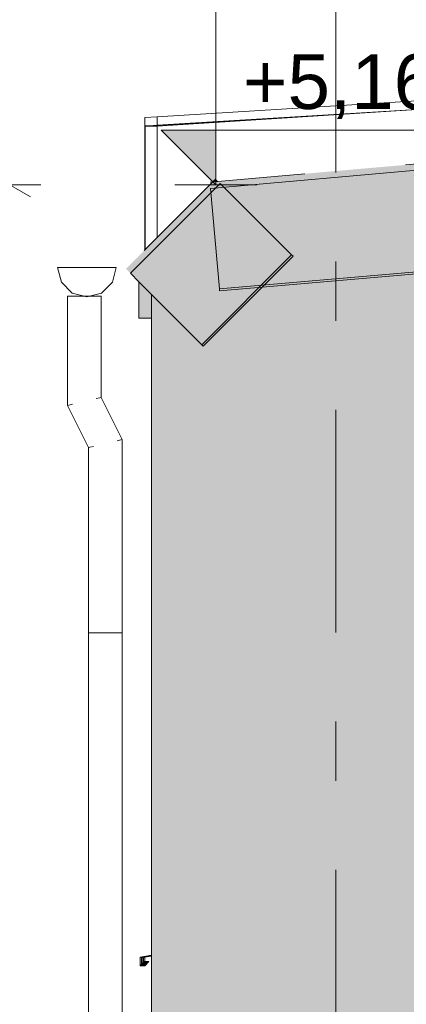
# Model space of a CAD drawing. Header units: centimetres. Extents: x -396 to 14490, y -515 to 1122.
# Tile 17 of 73: x -33 to 59, y 321 to 555. Entities that reach past the tile are written whole.
import ezdxf
from ezdxf.enums import TextEntityAlignment as Align

# ---------------------------------------------------------------- set-up
doc = ezdxf.new("R2010")
doc.units = ezdxf.units.CM
doc.header["$MEASUREMENT"] = 0
doc.linetypes.add('Przerywana (2)', pattern=[48, 24, -24])
doc.linetypes.add('Przerywana podwójnie', pattern=[109.361107, 52.916665, -21.166666, 14.111111, -21.166666])
for name, color, linetype in [('00 - SUFIT Z BLACHY', 7, 'Continuous'), ('280-A Dachy Powłoki', 7, 'Continuous'), ('299-A Wymiary Opisy', 7, 'Continuous'), ('410-K Osie główne', 7, 'Continuous'), ('420-K Ściany', 7, 'Continuous'), ('530 - Rynny i rury spustowe', 7, 'Continuous'), ('Okna Archicada', 7, 'Continuous')]:
    doc.layers.add(name, color=color, linetype=linetype)
for name, color, linetype, lineweight in [('00 - SUFIT Z BLACHY_Nr_pióra__12', 7, 'Continuous', 13), ('280-A Dachy Powłoki_Nr_pióra__29', 7, 'Continuous', 20), ('280-A Dachy Powłoki_Nr_pióra__69', 7, 'Continuous', 20), ('299-A Wymiary Opisy_Nr_pióra__11', 7, 'Continuous', 0), ('410-K Osie główne_Nr_pióra__11', 7, 'Continuous', 0), ('420-K Ściany_Nr_pióra__13', 7, 'Continuous', 25), ('420-K Ściany_Nr_pióra__27', 7, 'Continuous', 20), ('530 - Rynny i rury spustowe_Nr_pióra__24', 7, 'Continuous', 20), ('530 - Rynny i rury spustowe_Nr_pióra__4', 7, 'Continuous', 20), ('Okna Archicada_Nr_pióra__3', 7, 'Continuous', 20)]:
    doc.layers.add(name, color=color, linetype=linetype, lineweight=lineweight)
doc.layers.add('280-A Dachy Powłoki_Nr_pióra__49', color=7, linetype='Continuous', lineweight=20, true_color=0xcfd8da)
doc.layers.add('530 - Rynny i rury spustowe_Nr_pióra__84', color=7, linetype='Continuous', lineweight=20, true_color=0x70828f)
doc.styles.add('STYL_AUTOMATYCZNY_1', font='arial.ttf')
doc.styles.add('STYL_AUTOMATYCZNY_2', font='arial.ttf')
doc.dimstyles.new('STYL_AUTOMATYCZNY__1', dxfattribs={"dimtxt": 13, "dimasz": 7.6, "dimexe": 0.18, "dimexo": 0.0625, "dimgap": 0, "dimtad": 1, "dimtih": 1, "dimtoh": 1, "dimdec": 0, "dimzin": 0, "dimdsep": 46, "dimtxsty": 'STYL_AUTOMATYCZNY_1', "dimblk": 'ARROWHEAD_2', "dimblk1": 'ARROWHEAD_2', "dimblk2": 'ARROWHEAD_2', "dimcen": 0.09, "dimclrd": 7, "dimclre": 7, "dimclrt": 7, "dimadec": 0, "dimazin": 0, "dimtfac": 1, "dimtdec": 4, "dimtmove": 0, "dimatfit": 3, "dimfxl": 0, "dimtolj": 1, "dimtzin": 0, "dimarcsym": 0})
doc.dimstyles.new('STYL_AUTOMATYCZNY__2', dxfattribs={"dimtxt": 13, "dimasz": 7.6, "dimexe": 0.18, "dimexo": 0.0625, "dimgap": 0, "dimtad": 1, "dimdec": 0, "dimzin": 0, "dimdsep": 46, "dimtxsty": 'STYL_AUTOMATYCZNY_1', "dimblk": 'ARROWHEAD_2', "dimblk1": 'ARROWHEAD_2', "dimblk2": 'ARROWHEAD_2', "dimcen": 0.09, "dimclrd": 7, "dimclre": 7, "dimclrt": 7, "dimadec": 0, "dimazin": 0, "dimtfac": 1, "dimtdec": 4, "dimtmove": 0, "dimatfit": 3, "dimfxl": 0, "dimtolj": 1, "dimtzin": 0, "dimarcsym": 0})

# ---------------------------------------------------------------- blocks, each defined once
blk = doc.blocks.new('ElemPrzekroju_3_1')
at = {"layer": '420-K Ściany', "linetype": 'Continuous', "lineweight": 0, "true_color": 0x000000}
blk.add_hatch(color=18, dxfattribs=at).paths.add_polyline_path([(-1.8, 470), (-1.8, 25), (61.2, 25), (61.2, 470)])
at = {"layer": '420-K Ściany_Nr_pióra__27', "color": 7, "linetype": 'Continuous', "lineweight": 20}
blk.add_line((-1.8, 470), (-1.8, 25), dxfattribs=at)
blk = doc.blocks.new('ElemPrzekroju_8_1')
at = {"layer": '280-A Dachy Powłoki', "linetype": 'Continuous', "lineweight": 0, "true_color": 0x000000}
for points in [[(656.3, 573.06), (12.11, 516.7), (12.24, 515.2), (656.43, 571.56)], [(656.43, 571.56), (12.24, 515.2), (14.34, 491.29), (658.52, 547.65)], [(14.34, 491.29), (14.38, 490.8), (658.56, 547.16), (658.52, 547.65)]]:
    blk.add_hatch(color=18, dxfattribs=at).paths.add_polyline_path(points)
at = {"layer": '280-A Dachy Powłoki_Nr_pióra__29', "color": 7, "linetype": 'Przerywana (2)', "lineweight": 20}
blk.add_line((656.3, 573.06), (12.11, 516.7), dxfattribs=at)
at = {"layer": '280-A Dachy Powłoki_Nr_pióra__29', "color": 7, "linetype": 'Continuous', "lineweight": 20}
for p, q in [((658.52, 547.65), (14.34, 491.29)), ((14.34, 491.29), (14.38, 490.8))]:
    blk.add_line(p, q, dxfattribs=at)
at = {"layer": '280-A Dachy Powłoki_Nr_pióra__49', "color": 254, "linetype": 'Continuous', "lineweight": 20, "true_color": 0xcfd8da}
for p, q in [((12.24, 515.2), (14.34, 491.29)), ((24.48, 491.68), (14.38, 490.8))]:
    blk.add_line(p, q, dxfattribs=at)
at = {"layer": '280-A Dachy Powłoki_Nr_pióra__69', "color": 7, "linetype": 'Continuous', "lineweight": 20}
blk.add_line((656.43, 571.56), (12.24, 515.2), dxfattribs=at)
blk = doc.blocks.new('ElemPrzekroju_9_1')
at = {"layer": '420-K Ściany', "linetype": 'Continuous', "lineweight": 0, "true_color": 0x000000}
blk.add_hatch(color=18, dxfattribs=at).paths.add_polyline_path([(10.14, 478.04), (-1.8, 489.98), (-1.8, 470), (61.2, 470), (61.2, 494.89), (24.48, 491.68), (10.49, 477.69)])
at = {"layer": '420-K Ściany_Nr_pióra__27', "color": 7, "linetype": 'Continuous', "lineweight": 20}
for p, q in [((61.2, 494.89), (24.48, 491.68)), ((24.48, 491.68), (10.49, 477.69)), ((-1.8, 489.98), (-1.8, 484.34)), ((-1.8, 484.34), (-1.8, 470))]:
    blk.add_line(p, q, dxfattribs=at)
at = {"layer": '420-K Ściany_Nr_pióra__27', "color": 7, "linetype": 'Continuous', "lineweight": 20, "flags": 128}
blk.add_lwpolyline([(-1.8, 489.98), (10.14, 478.04), (10.49, 477.69)], dxfattribs=at)
blk = doc.blocks.new('ElemPrzekroju_37_1')
at = {"layer": '280-A Dachy Powłoki', "linetype": 'Continuous', "lineweight": 0, "true_color": 0x000000}
for points in [[(12.79, 516.76), (14.01, 516.86), (13.45, 517.42)], [(12.16, 516.13), (-7.9, 496.07), (-6.84, 495.01), (12.33, 514.18)], [(-6.84, 495.01), (10.14, 478.04), (23.71, 491.61), (14.38, 490.8), (12.33, 514.18)], [(10.14, 478.04), (10.49, 477.69), (24.48, 491.68), (23.71, 491.61)]]:
    blk.add_hatch(color=18, dxfattribs=at).paths.add_polyline_path(points)
at = {"layer": '280-A Dachy Powłoki_Nr_pióra__29', "color": 7, "linetype": 'Przerywana (2)', "lineweight": 20}
blk.add_line((13.45, 517.42), (-7.9, 496.07), dxfattribs=at)
at = {"layer": '280-A Dachy Powłoki_Nr_pióra__29', "color": 7, "linetype": 'Continuous', "lineweight": 20}
for q in [(10.14, 478.04), (31.84, 499.04)]:
    blk.add_line((31.49, 499.39), q, dxfattribs=at)
at = {"layer": '280-A Dachy Powłoki_Nr_pióra__49', "color": 254, "linetype": 'Continuous', "lineweight": 20, "true_color": 0xcfd8da}
for p, q in [((14.52, 516.36), (31.49, 499.39)), ((31.84, 499.04), (24.48, 491.68)), ((-6.84, 495.01), (-4.8, 492.98))]:
    blk.add_line(p, q, dxfattribs=at)
at = {"layer": '280-A Dachy Powłoki_Nr_pióra__69', "color": 7, "linetype": 'Continuous', "lineweight": 20}
blk.add_line((14.52, 516.36), (-6.84, 495.01), dxfattribs=at)
blk = doc.blocks.new('ElemPrzekroju_38_1')
at = {"layer": '530 - Rynny i rury spustowe_Nr_pióra__24', "color": 7, "linetype": 'Continuous', "lineweight": 20}
for p, q in [((-24.18, 496.39), (-23.25, 492.89)), ((-11.12, 492.89), (-10.18, 496.39)), ((-23.25, 492.89), (-20.68, 490.32)), ((-13.68, 490.32), (-11.12, 492.89)), ((-20.68, 490.32), (-17.18, 489.39)), ((-17.18, 489.39), (-13.68, 490.32))]:
    blk.add_line(p, q, dxfattribs=at)
at = {"layer": '530 - Rynny i rury spustowe_Nr_pióra__4', "color": 7, "linetype": 'Continuous', "lineweight": 20}
for p, q in [((-17.18, 496.39), (-24.18, 496.39)), ((-10.18, 496.39), (-17.18, 496.39))]:
    blk.add_line(p, q, dxfattribs=at)
blk = doc.blocks.new('ElemPrzekroju_39_1')
at = {"layer": '420-K Ściany', "linetype": 'Continuous', "lineweight": 0, "true_color": 0x000000}
blk.add_hatch(color=18, dxfattribs=at).paths.add_polyline_path([(-4.8, 484.34), (-1.8, 484.34), (-1.8, 489.98), (-4.8, 492.98)])
at = {"layer": '420-K Ściany_Nr_pióra__13', "color": 7, "linetype": 'Continuous', "lineweight": 25}
for p, q in [((-0.43, 530), (-3.43, 530)), ((-3.43, 530), (-3.43, 500.54))]:
    blk.add_line(p, q, dxfattribs=at)
at = {"layer": '420-K Ściany_Nr_pióra__27', "color": 7, "linetype": 'Continuous', "lineweight": 20}
for p, q in [((-4.8, 492.98), (-4.8, 484.34)), ((-4.8, 492.98), (-1.8, 489.98)), ((-1.8, 484.34), (-4.8, 484.34))]:
    blk.add_line(p, q, dxfattribs=at)
blk = doc.blocks.new('ElemPrzekroju_59_1')
at = {"layer": '00 - SUFIT Z BLACHY_Nr_pióra__12', "color": 7, "linetype": 'Continuous', "lineweight": 13}
for p, q in [((-0.43, 530), (62.57, 534)), ((-0.43, 503.54), (-0.43, 530))]:
    blk.add_line(p, q, dxfattribs=at)
blk = doc.blocks.new('ElemPrzekroju_60_1')
at = {"layer": '530 - Rynny i rury spustowe_Nr_pióra__84', "color": 8, "linetype": 'Continuous', "lineweight": 20, "true_color": 0x70828f}
for p, q in [((-16.79, 409.54), (-16.79, 63.68)), ((-8.79, 409.54), (-8.79, 63.68))]:
    blk.add_line(p, q, dxfattribs=at)
blk = doc.blocks.new('ElemPrzekroju_61_1')
at = {"layer": '530 - Rynny i rury spustowe_Nr_pióra__84', "color": 8, "linetype": 'Continuous', "lineweight": 20, "true_color": 0x70828f}
for p, q in [((-21.79, 489.54), (-21.48, 489.54)), ((-21.79, 489.54), (-21.79, 463.6)), ((-21.48, 489.54), (-20.61, 489.54)), ((-20.61, 489.54), (-19.32, 489.54)), ((-19.32, 489.54), (-17.79, 489.54)), ((-17.79, 489.54), (-16.26, 489.54)), ((-16.26, 489.54), (-14.96, 489.54)), ((-14.96, 489.54), (-14.09, 489.54)), ((-14.09, 489.54), (-13.79, 489.54)), ((-13.79, 489.54), (-13.79, 465.49)), ((-21.79, 463.6), (-21.48, 463.67)), ((-21.79, 463.6), (-16.79, 453.6)), ((-21.48, 463.67), (-20.61, 463.87)), ((-14.96, 465.21), (-14.09, 465.41)), ((-14.09, 465.41), (-13.79, 465.49)), ((-13.79, 465.49), (-8.79, 455.49)), ((-9.96, 455.21), (-9.09, 455.41)), ((-9.09, 455.41), (-8.79, 455.49)), ((-8.79, 455.49), (-8.79, 409.54)), ((-16.79, 453.6), (-16.48, 453.67)), ((-16.79, 453.6), (-16.79, 409.54)), ((-16.48, 453.67), (-15.61, 453.87)), ((-16.79, 409.54), (-16.48, 409.54)), ((-16.48, 409.54), (-15.61, 409.54)), ((-15.61, 409.54), (-14.32, 409.54)), ((-14.32, 409.54), (-12.79, 409.54)), ((-12.79, 409.54), (-11.26, 409.54)), ((-11.26, 409.54), (-9.96, 409.54)), ((-9.96, 409.54), (-9.09, 409.54)), ((-9.09, 409.54), (-8.79, 409.54))]:
    blk.add_line(p, q, dxfattribs=at)
blk = doc.blocks.new('ElemPrzekroju_62_1')
at = {"layer": 'Okna Archicada_Nr_pióra__3', "color": 7, "linetype": 'Continuous', "lineweight": 20}
for p, q in [((-1.8, 332.95), (-4.51, 332.43)), ((-4.51, 332.43), (-4.51, 330.43)), ((-4.19, 332.43), (-4.51, 332.43)), ((-1.8, 332.88), (-4.19, 332.43)), ((-4.19, 332.43), (-4.19, 330.75)), ((-4.51, 330.43), (-3.51, 331.43)), ((-4.19, 330.43), (-4.51, 330.43)), ((-4.19, 330.43), (-3.19, 331.43)), ((-3.19, 331.43), (-3.51, 331.43))]:
    blk.add_line(p, q, dxfattribs=at)
blk = doc.blocks.new('ElemPrzekroju_63_1')
at = {"layer": 'Okna Archicada_Nr_pióra__3', "color": 7, "linetype": 'Continuous', "lineweight": 20}
for p, q in [((-1.8, 332.87), (-4.12, 332.43)), ((-4.12, 332.43), (-4.12, 330.82)), ((-3.8, 332.43), (-4.12, 332.43)), ((-1.8, 332.81), (-3.8, 332.43)), ((-3.8, 332.43), (-3.8, 331.14)), ((-4.12, 330.43), (-3.12, 331.43)), ((-4.12, 330.5), (-4.12, 330.43)), ((-3.8, 330.43), (-4.12, 330.43)), ((-3.8, 330.43), (-2.8, 331.43)), ((-3.8, 330.82), (-3.8, 330.75)), ((-2.8, 331.43), (-3.12, 331.43))]:
    blk.add_line(p, q, dxfattribs=at)
blk = doc.blocks.new('ElemPrzekroju_64_1')
at = {"layer": 'Okna Archicada_Nr_pióra__3', "color": 7, "linetype": 'Continuous', "lineweight": 20}
for p, q in [((-1.8, 332.8), (-3.75, 332.43)), ((-3.75, 332.43), (-3.75, 331.19)), ((-3.43, 332.43), (-3.75, 332.43)), ((-1.8, 332.74), (-3.43, 332.43)), ((-3.43, 332.43), (-3.43, 331.43)), ((-3.75, 330.43), (-2.75, 331.43)), ((-3.75, 330.87), (-3.75, 330.8)), ((-3.75, 330.48), (-3.75, 330.43)), ((-3.43, 330.43), (-3.75, 330.43)), ((-3.43, 330.43), (-2.43, 331.43)), ((-3.43, 331.19), (-3.43, 331.11)), ((-3.43, 330.8), (-3.43, 330.75)), ((-2.43, 331.43), (-2.75, 331.43))]:
    blk.add_line(p, q, dxfattribs=at)
blk = doc.blocks.new('ElemPrzekroju_66_1')
at = {"layer": '00 - SUFIT Z BLACHY_Nr_pióra__12', "color": 7, "linetype": 'Continuous', "lineweight": 13}
for p, q in [((-0.43, 532.18), (62.57, 536.04)), ((-3.29, 530), (71.6, 534.58)), ((62.57, 534.03), (-0.43, 530.18)), ((-3.43, 532), (-0.43, 532.18)), ((-3.43, 530), (-3.43, 532)), ((-0.43, 532.18), (-0.43, 530.18)), ((-0.43, 530.18), (-0.43, 532.18)), ((-3.43, 530), (-0.43, 530.18)), ((-3.43, 530), (-3.43, 530))]:
    blk.add_line(p, q, dxfattribs=at)
blk = doc.blocks.new('*D91')
at = {"layer": '299-A Wymiary Opisy_Nr_pióra__11', "color": 7, "linetype": 'Continuous', "lineweight": 0}
for p, q in [((-0.35, 947.19), (-0.35, 962.19)), ((2.53, 959.69), (-3.24, 949.69)), ((44.94, 959.69), (39.17, 949.69)), ((-5.24, 954.69), (-0.35, 954.69)), ((-0.35, 954.69), (42.06, 954.69))]:
    blk.add_line(p, q, dxfattribs=at)
at = {"layer": '299-A Wymiary Opisy_Nr_pióra__11', "color": 7, "lineweight": 0, "insert": (10.94, 957.29), "char_height": 13, "attachment_point": 7, "style": 'STYL_AUTOMATYCZNY_1'}
blk.add_mtext('\\A1;{\\pql;\\fArial|b0|i0|c238|p0;\\W1.000000;42}', dxfattribs=at)
blk = doc.blocks.new('ARROWHEAD_2')
at = {"color": 0, "linetype": 'Continuous', "lineweight": 0}
for p, q in [((-0.378, -0.655), (0.378, 0.655)), ((0, 0), (-1, 0))]:
    blk.add_line(p, q, dxfattribs=at)
blk = doc.blocks.new('*D95')
at = {"layer": '299-A Wymiary Opisy_Nr_pióra__11', "color": 7, "linetype": 'Continuous', "lineweight": 0}
for p, q in [((-35.6, 516.05), (-35.6, 520.94)), ((-30.6, 513.16), (-40.6, 518.94)), ((-28.1, 516.05), (-43.1, 516.05)), ((-35.6, 0), (-35.6, 516.05)), ((-40.6, 2.89), (-30.6, -2.89))]:
    blk.add_line(p, q, dxfattribs=at)
at = {"layer": '299-A Wymiary Opisy_Nr_pióra__11', "color": 7, "lineweight": 0, "insert": (-38.2, 243.15), "char_height": 13, "attachment_point": 7, "rotation": 90, "style": 'STYL_AUTOMATYCZNY_1'}
blk.add_mtext('\\A1;{\\pql;\\fArial|b0|i0|c238|p0;\\W1.000000;516}', dxfattribs=at)
blk = doc.blocks.new('Wymiary_2_1', base_point=(13.45, 516.05))
at = {"layer": '299-A Wymiary Opisy_Nr_pióra__11', "linetype": 'Continuous', "lineweight": 0}
blk.add_hatch(color=7, dxfattribs=at).paths.add_polyline_path([(13.45, 516.05), (13.45, 529.05), (0.45, 529.05)])
at = {"layer": '299-A Wymiary Opisy_Nr_pióra__11', "color": 7, "linetype": 'Continuous', "lineweight": 0}
for p, q in [((13.45, 516.05), (13.45, 568.05)), ((13.45, 516.05), (0.45, 529.05)), ((0.45, 529.05), (13.45, 529.05)), ((13.45, 529.05), (65.07, 529.05)), ((13.45, 516.05), (3.7, 516.05)), ((13.45, 516.05), (23.2, 516.05))]:
    blk.add_line(p, q, dxfattribs=at)
at = {"layer": '299-A Wymiary Opisy_Nr_pióra__11', "color": 7, "lineweight": 0, "insert": (19.95, 531.65), "char_height": 13, "attachment_point": 7, "style": 'STYL_AUTOMATYCZNY_1'}
blk.add_mtext('\\A1;{\\pql;\\fArial|b0|i0|c238|p0;\\W1.000000;+5,16}', dxfattribs=at)
blk = doc.blocks.new('Standardowy znacznik osi[1]_1', base_point=(42.06, 1000))
at = {"layer": '410-K Osie główne_Nr_pióra__11', "color": 7, "linetype": 'Przerywana podwójnie', "lineweight": 0}
blk.add_line((42.06, 900), (42.06, -300), dxfattribs=at)
at = {"layer": '410-K Osie główne_Nr_pióra__11', "color": 7, "lineweight": 0, "style": 'STYL_AUTOMATYCZNY_2'}
for tag, p in [('AC_MarkerText_1_0', (42.06, 1022.5)), ('AC_MarkerText_1_1', (42.06, -407.5))]:
    blk.add_attdef(tag, text='', height=15, rotation=360, dxfattribs=at).set_placement(p, align=Align.TOP_CENTER)

msp = doc.modelspace()

# ---------------------------------------------------------------- block references
at = {"layer": '00 - SUFIT Z BLACHY', "lineweight": 0}
for name in ['ElemPrzekroju_66_1', 'ElemPrzekroju_59_1']:
    msp.add_blockref(name, (0, 0), dxfattribs=at)
at = {"layer": '280-A Dachy Powłoki', "lineweight": 0}
for name in ['ElemPrzekroju_8_1', 'ElemPrzekroju_37_1']:
    msp.add_blockref(name, (0, 0), dxfattribs=at)
at = {"layer": '299-A Wymiary Opisy', "color": 7, "linetype": 'Continuous', "lineweight": 0}
msp.add_blockref('Wymiary_2_1', (13.45, 516.05), dxfattribs=at)
at = {"layer": '410-K Osie główne', "color": 7, "linetype": 'Continuous', "lineweight": 20}
msp.add_blockref('Standardowy znacznik osi[1]_1', (42.06, 1000), dxfattribs=at)
at = {"layer": '420-K Ściany', "lineweight": 0}
for name in ['ElemPrzekroju_39_1', 'ElemPrzekroju_9_1', 'ElemPrzekroju_3_1']:
    msp.add_blockref(name, (0, 0), dxfattribs=at)
at = {"layer": '530 - Rynny i rury spustowe', "lineweight": 0}
for name in ['ElemPrzekroju_38_1', 'ElemPrzekroju_61_1', 'ElemPrzekroju_60_1']:
    msp.add_blockref(name, (0, 0), dxfattribs=at)
at = {"layer": 'Okna Archicada', "lineweight": 0}
for name in ['ElemPrzekroju_62_1', 'ElemPrzekroju_63_1', 'ElemPrzekroju_64_1']:
    msp.add_blockref(name, (0, 0), dxfattribs=at)

# ---------------------------------------------------------------- dimensions: what is measured, and where the dimension line sits
at = {"layer": '299-A Wymiary Opisy', "color": 7, "linetype": 'Continuous', "lineweight": 0}
dim = msp.add_linear_dim(base=(42.06, 954.69), p1=(-0.35, 484.34), p2=(42.06, 912.93), dimstyle='STYL_AUTOMATYCZNY__1', dxfattribs=at)
dim.commit()
dim.dimension.update_dxf_attribs({"geometry": '*D91', "text_midpoint": (20.83, 963.79), "dimtype": 160})
dim = msp.add_linear_dim(base=(-35.6, 516.05), p1=(472.65, 0), p2=(13.45, 516.05), angle=90, dimstyle='STYL_AUTOMATYCZNY__2', dxfattribs=at)
dim.commit()
dim.dimension.update_dxf_attribs({"geometry": '*D95', "text_midpoint": (-44.7, 257.99), "dimtype": 160, "text_rotation": 90})

doc.saveas('drawing.dxf')
